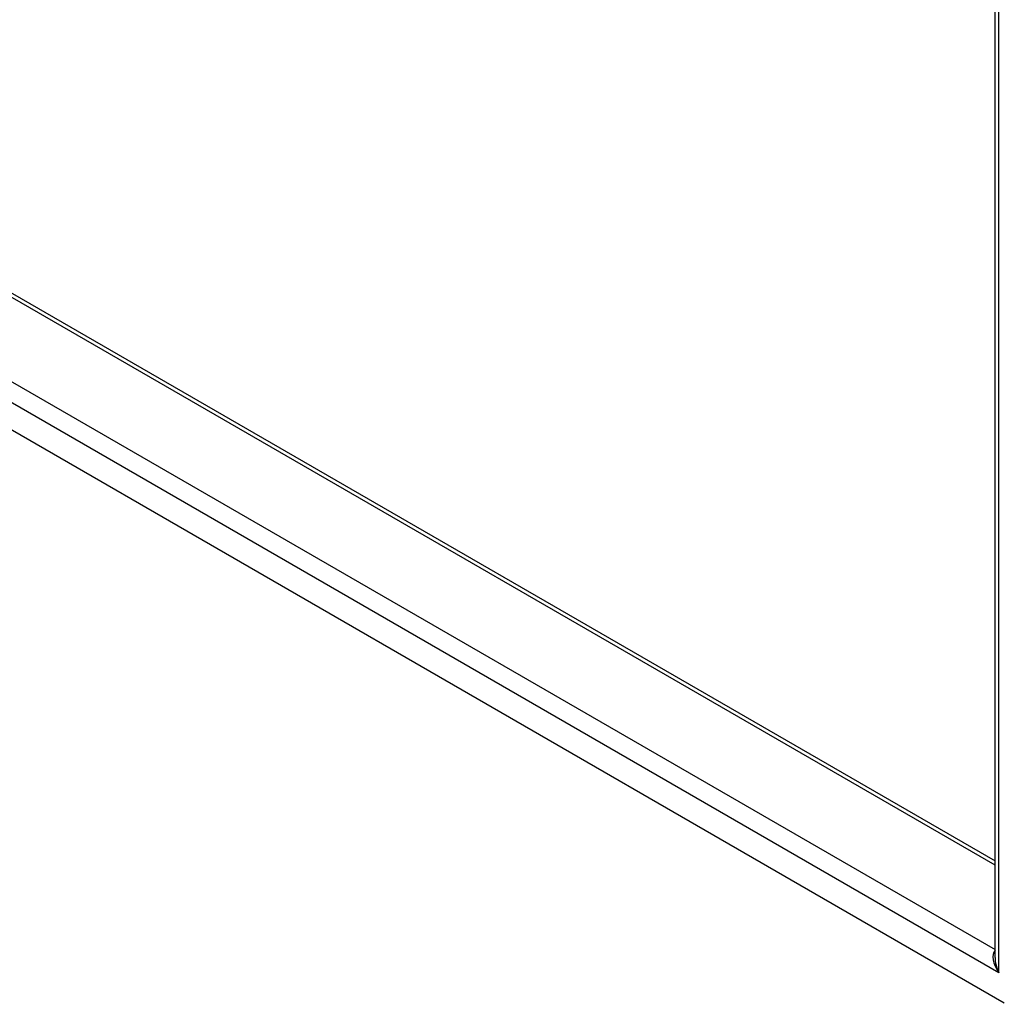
# Model space of a CAD drawing. Header units: inches. Extents: x 24 to 237, y 20 to 145.
# Tile 74 of 107: x 219.58 to 227.08, y 67.51 to 75. Entities that reach past the tile are written whole.
import ezdxf

# ---------------------------------------------------------------- set-up
doc = ezdxf.new("R2010")
doc.units = ezdxf.units.IN
doc.header["$MEASUREMENT"] = 0
doc.layers.add('Visible Edges(ANSI)', color=7, linetype='Continuous', lineweight=25)
doc.layers.add('Visible Tangent Edges(ANSI)', color=7, linetype='Continuous', lineweight=25)

msp = doc.modelspace()

# ---------------------------------------------------------------- linework, layer by layer
at = {"layer": 'Visible Edges(ANSI)'}
for p, q in [((227.0053, 67.8573), (227.0053, 95.8483)), ((203.4038, 82.222), (227.0053, 68.5957)), ((227.0756, 67.5095), (202.622, 81.6278))]:
    msp.add_line(p, q, dxfattribs=at)
at = {"layer": 'Visible Tangent Edges(ANSI)'}
for p, q in [((227.0343, 67.7418), (227.0343, 95.883)), ((227.0053, 68.5622), (203.3812, 82.2016)), ((202.8253, 81.8806), (227.0053, 67.9202)), ((227.0343, 67.7418), (202.6633, 81.8124))]:
    msp.add_line(p, q, dxfattribs=at)
for major_axis, start_param, end_param in [((-0.0954, 0.1317), 0.057743, 1.519433), ((-0.0663, 0.1484), 0.836762, 1.62216)]:
    msp.add_ellipse((227.1043, 67.7823), major_axis=major_axis, ratio=0.495176, start_param=start_param, end_param=end_param, dxfattribs=at)

doc.saveas('drawing.dxf')
